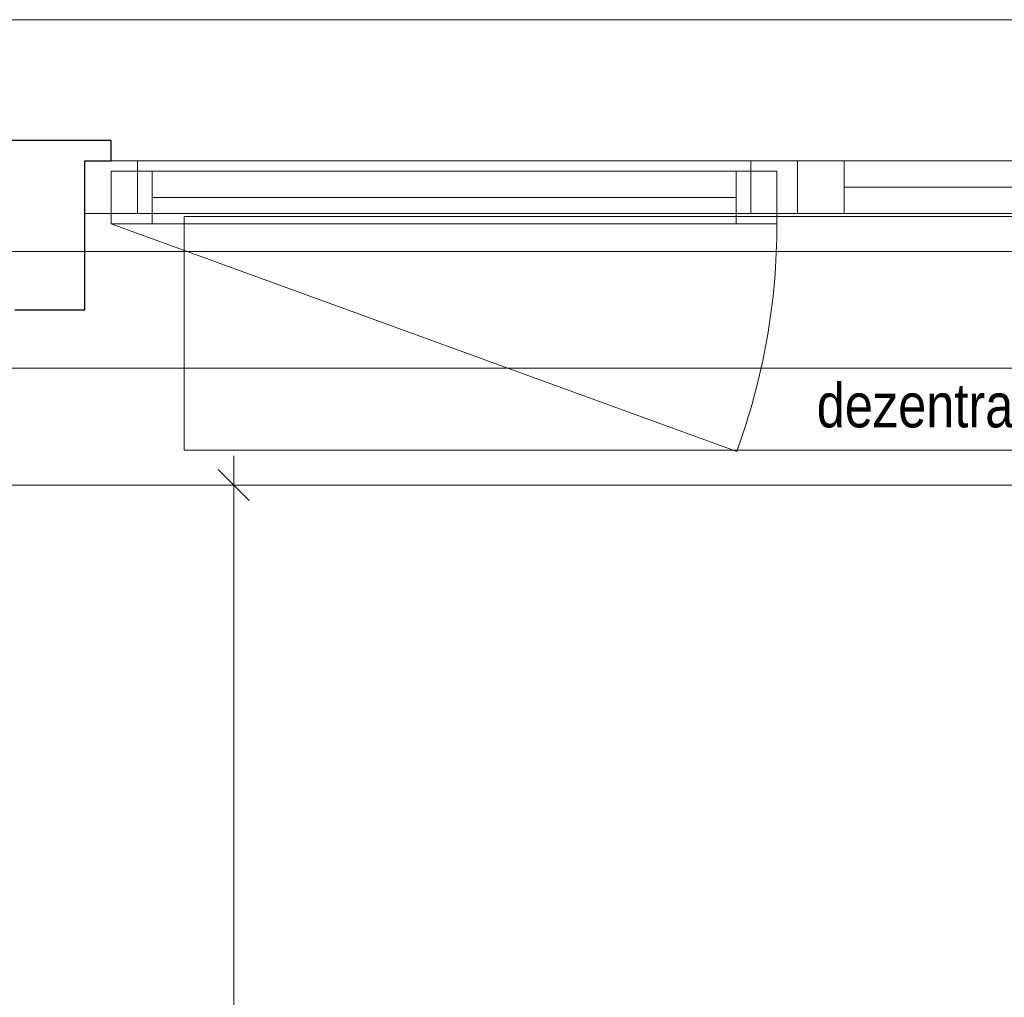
# Model space of a CAD drawing. Extents: x -634 to 300, y 62 to 1102.
# Tile 115 of 125: x -215 to -181, y 969 to 1003. Entities that reach past the tile are written whole.
import ezdxf
from ezdxf.lldxf.tags import DXFTag

# ---------------------------------------------------------------- set-up
doc = ezdxf.new("R2010")
doc.units = 0
doc.layers.get('0').update_dxf_attribs({"lineweight": 13})
for name, color, linetype, lineweight, true_color in [('30 -33 Aussenwände- 7 Fassade_ Elemente', 7, 'Continuous', 9, 0x00aacc), ('30 -35 Decken- 1 Konstruktion-Träger- Stahlbeton', 7, 'Continuous', 13, 0x33aa00), ('70 -76 Bemaßung- 2 Allgemein', 9, 'Continuous', 5, 0x808080)]:
    doc.layers.add(name, color=color, linetype=linetype, lineweight=lineweight, true_color=true_color)
doc.layers.add('70 -71 Achsen- 1 Gebäudeachsen', color=7, linetype='STRICHPUNKT2-A06CPW00L0', lineweight=18)
doc.styles.get("Standard").update_dxf_attribs({"font": 'ARIALN.TTF'})
tags = doc.linetypes.add('grob-A06CPVZVL0', pattern=[14, 3, -8, 3]).pattern_tags.tags
tags[8:9] = [DXFTag(74, 4), DXFTag(75, 0), DXFTag(340, '0'), DXFTag(46, 0.0), DXFTag(50, 0.0), DXFTag(44, 0.0), DXFTag(45, 0.0)]
tags[6:7] = [DXFTag(74, 4), DXFTag(75, 0), DXFTag(340, '0'), DXFTag(46, 0.0), DXFTag(50, 0.0), DXFTag(44, 0.0), DXFTag(45, 0.0)]
tags[4:5] = [DXFTag(74, 4), DXFTag(75, 0), DXFTag(340, '0'), DXFTag(46, 0.0), DXFTag(50, 0.0), DXFTag(44, 0.0), DXFTag(45, 0.0)]
tags = doc.linetypes.add('STRICHPUNKT2-A06CPW00L0', pattern=[12.7, 6.35, -3.175, 0, -3.175]).pattern_tags.tags
tags[10:11] = [DXFTag(74, 4), DXFTag(75, 0), DXFTag(340, '0'), DXFTag(46, 0.0), DXFTag(50, 0.0), DXFTag(44, 0.0), DXFTag(45, 0.0)]
tags[8:9] = [DXFTag(74, 4), DXFTag(75, 0), DXFTag(340, '0'), DXFTag(46, 0.0), DXFTag(50, 0.0), DXFTag(44, 0.0), DXFTag(45, 0.0)]
tags[6:7] = [DXFTag(74, 4), DXFTag(75, 0), DXFTag(340, '0'), DXFTag(46, 0.0), DXFTag(50, 0.0), DXFTag(44, 0.0), DXFTag(45, 0.0)]
tags[4:5] = [DXFTag(74, 4), DXFTag(75, 0), DXFTag(340, '0'), DXFTag(46, 0.0), DXFTag(50, 0.0), DXFTag(44, 0.0), DXFTag(45, 0.0)]

# ---------------------------------------------------------------- blocks, each defined once
blk = doc.blocks.new('Referenz-A06CPW02L0')
at = {"layer": '30 -33 Aussenwände- 7 Fassade_ Elemente', "color": 0, "linetype": 'Continuous', "ltscale": 0.13}
for p, q in [((-158.433, 1002.824), (-320.633, 1002.824)), ((-212.733, 997.984), (-188.333, 997.984)), ((-212.733, 996.184), (-212.733, 997.984)), ((-188.333, 997.984), (-163.933, 997.984)), ((-188.333, 996.184), (-188.333, 997.984)), ((-211.833, 997.634), (-189.033, 997.634)), ((-211.833, 995.834), (-211.833, 997.634)), ((-189.033, 997.634), (-189.033, 995.834)), ((-188.333, 996.184), (-212.733, 996.184)), ((-163.933, 996.184), (-188.333, 996.184)), ((-189.033, 995.834), (-211.833, 995.834)), ((-317.533, 986.884), (-161.533, 986.884))]:
    blk.add_line(p, q, dxfattribs=at)
at = {"layer": '30 -33 Aussenwände- 7 Fassade_ Elemente', "color": 0, "linetype": 'Continuous', "lineweight": 25, "ltscale": 0.25}
for p, q in [((-211.833, 998.684), (-216.033, 998.684)), ((-211.833, 997.984), (-211.833, 998.684)), ((-212.733, 992.884), (-212.733, 997.984)), ((-212.733, 997.984), (-211.833, 997.984)), ((-215.133, 992.884), (-212.733, 992.884))]:
    blk.add_line(p, q, dxfattribs=at)
at = {"layer": '30 -33 Aussenwände- 7 Fassade_ Elemente', "color": 0, "linetype": 'Continuous', "lineweight": 18, "ltscale": 0.18}
for p, q in [((-212.733, 997.984), (-210.933, 997.984)), ((-212.733, 996.184), (-212.733, 997.984)), ((-210.933, 997.984), (-210.933, 996.184)), ((-189.933, 997.984), (-188.333, 997.984)), ((-189.933, 996.184), (-189.933, 997.984)), ((-188.333, 997.984), (-188.333, 996.184)), ((-188.333, 997.984), (-186.733, 997.984)), ((-186.733, 997.984), (-186.733, 996.184)), ((-211.833, 997.634), (-210.433, 997.634)), ((-211.833, 995.834), (-211.833, 997.634)), ((-210.433, 997.634), (-210.433, 995.834)), ((-190.433, 997.634), (-189.033, 997.634)), ((-190.433, 995.834), (-190.433, 997.634)), ((-189.033, 997.634), (-189.033, 995.834)), ((-186.733, 997.084), (-165.733, 997.084)), ((-190.433, 996.734), (-210.433, 996.734)), ((-210.933, 996.184), (-212.733, 996.184)), ((-188.333, 996.184), (-189.933, 996.184)), ((-186.733, 996.184), (-188.333, 996.184)), ((-210.433, 995.834), (-211.833, 995.834)), ((-189.033, 995.834), (-190.433, 995.834))]:
    blk.add_line(p, q, dxfattribs=at)
at = {"layer": '30 -33 Aussenwände- 7 Fassade_ Elemente', "color": 0, "linetype": 'grob-A06CPVZVL0', "ltscale": 0.13}
for p, q in [((-209.333, 996.084), (-167.333, 996.084)), ((-209.333, 988.084), (-209.333, 996.084)), ((-211.833, 995.834), (-190.408, 988.035)), ((-167.333, 988.084), (-209.333, 988.084))]:
    blk.add_line(p, q, dxfattribs=at)
blk.add_ellipse((-211.833, 995.834), major_axis=(21.425, -7.798), ratio=1, start_param=0, end_param=0.349066, dxfattribs=at)
at = {"layer": '30 -35 Decken- 1 Konstruktion-Träger- Stahlbeton', "color": 0, "linetype": 'grob-A06CPVZVL0', "lineweight": -2, "ltscale": 0.13}
for p, q in [((3.967, 994.884), (-554.534, 994.884)), ((3.967, 986.884), (-554.534, 986.884))]:
    blk.add_line(p, q, dxfattribs=at)
at = {"layer": '70 -71 Achsen- 1 Gebäudeachsen', "color": 0, "linetype": 'STRICHPUNKT2-A06CPW00L0', "ltscale": 0.18}
blk.add_line((-554.534, 990.884), (92.907, 990.884), dxfattribs=at)
at = {"layer": '70 -76 Bemaßung- 2 Allgemein', "color": 0, "linetype": 'Continuous', "ltscale": 0.13}
for p, q in [((-207.633, 987.884), (-207.633, 985.823)), ((-210.133, 986.884), (-206.633, 986.884)), ((-207.633, 834.444), (-207.633, 985.823))]:
    blk.add_line(p, q, dxfattribs=at)
at = {"layer": '70 -76 Bemaßung- 2 Allgemein', "color": 0, "linetype": 'Continuous', "lineweight": 20, "ltscale": 0.2}
blk.add_line((-208.164, 987.414), (-207.103, 986.353), dxfattribs=at)
at = {"layer": '30 -33 Aussenwände- 7 Fassade_ Elemente', "color": 0, "linetype": 'Continuous', "ltscale": 0.13, "insert": (-187.671, 990.37), "char_height": 1.51033, "attachment_point": 1}
blk.add_mtext('{\\fArial Narrow;dezentrales Lüftungsgerät}', dxfattribs=at)

msp = doc.modelspace()

# ---------------------------------------------------------------- block references
at = {"color": 8, "lineweight": 13, "ltscale": 0.13, "true_color": 0x808080}
msp.add_blockref('Referenz-A06CPW02L0', (0, 0), dxfattribs=at)

doc.saveas('drawing.dxf')
